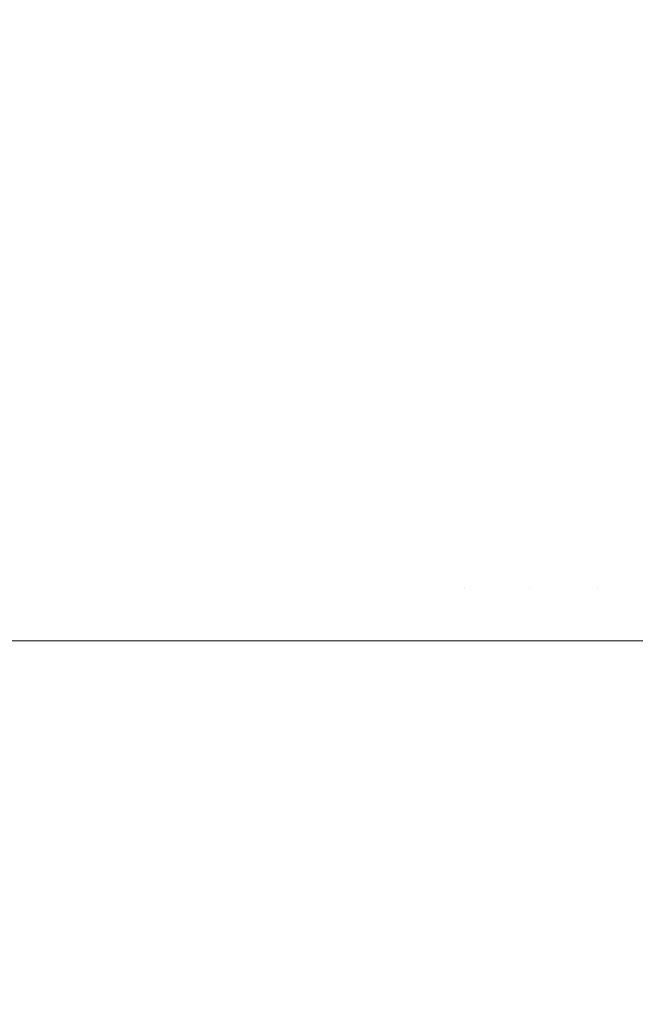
# Model space of a CAD drawing. Header units: centimetres. Extents: x -26 to 27.3, y 37.2 to 39.
# Tile 195 of 256: x -8.0594 to -8.0361, y 38.8864 to 38.9235. Entities that reach past the tile are written whole.
import ezdxf

# ---------------------------------------------------------------- set-up
doc = ezdxf.new("R2010")
doc.units = ezdxf.units.CM
doc.header["$LTSCALE"] = 2.54
doc.layers.add('Lucido design-1', color=7, linetype='Continuous')

# ---------------------------------------------------------------- blocks, each defined once
blk = doc.blocks.new('Gruppo-6-1')
at = {"color": 7, "linetype": 'Continuous', "lineweight": 9}
for points, invisible_edges in [([(-8.060776, 38.925825, -349.76089), (-8.059761, 38.925825, -349.756622), (-8.058837, 38.921922, -349.756862), (-8.059843, 38.921922, -349.761092)], 15), ([(-8.060776, 38.925825, -373.727653), (-8.059761, 38.925825, -373.723385), (-8.058837, 38.921922, -373.723625), (-8.059843, 38.921922, -373.727855)], 15), ([(-8.059761, 38.925825, -349.756622), (-8.058565, 38.925825, -349.7524), (-8.057652, 38.921922, -349.752679), (-8.058837, 38.921922, -349.756862)], 15), ([(-8.059761, 38.925825, -373.723385), (-8.058565, 38.925825, -373.719163), (-8.057652, 38.921922, -373.719443), (-8.058837, 38.921922, -373.723625)], 15), ([(-8.058565, 38.925825, -349.7524), (-8.057192, 38.925825, -349.748233), (-8.056291, 38.921922, -349.748551), (-8.057652, 38.921922, -349.752679)], 15), ([(-8.058565, 38.925825, -373.719163), (-8.057192, 38.925825, -373.714996), (-8.056291, 38.921922, -373.715314), (-8.057652, 38.921922, -373.719443)], 15), ([(-8.057192, 38.925825, -349.748233), (-8.055643, 38.925825, -349.744127), (-8.054756, 38.921922, -349.744483), (-8.056291, 38.921922, -349.748551)], 15), ([(-8.057192, 38.925825, -373.714996), (-8.055643, 38.925825, -373.71089), (-8.054756, 38.921922, -373.711246), (-8.056291, 38.921922, -373.715314)], 15), ([(-8.055643, 38.925825, -349.744127), (-8.05392, 38.925825, -349.740092), (-8.05305, 38.921922, -349.740485), (-8.054756, 38.921922, -349.744483)], 15), ([(-8.055643, 38.925825, -373.71089), (-8.05392, 38.925825, -373.706855), (-8.05305, 38.921922, -373.707248), (-8.054756, 38.921922, -373.711246)], 15), ([(-8.05392, 38.925825, -349.740092), (-8.052029, 38.925825, -349.736133), (-8.051176, 38.921922, -349.736562), (-8.05305, 38.921922, -349.740485)], 15), ([(-8.05392, 38.925825, -373.706855), (-8.052029, 38.925825, -373.702896), (-8.051176, 38.921922, -373.703326), (-8.05305, 38.921922, -373.707248)], 15), ([(-8.052029, 38.925825, -349.736133), (-8.049971, 38.925825, -349.732257), (-8.049137, 38.921922, -349.732723), (-8.051176, 38.921922, -349.736562)], 15), ([(-8.052029, 38.925825, -373.702896), (-8.049971, 38.925825, -373.69902), (-8.049137, 38.921922, -373.699486), (-8.051176, 38.921922, -373.703326)], 15), ([(-8.049971, 38.925825, -349.732257), (-8.04775, 38.925825, -349.728473), (-8.046937, 38.921922, -349.728974), (-8.049137, 38.921922, -349.732723)], 15), ([(-8.049971, 38.925825, -373.69902), (-8.04775, 38.925825, -373.695236), (-8.046937, 38.921922, -373.695737), (-8.049137, 38.921922, -373.699486)], 15), ([(-8.04775, 38.925825, -349.728473), (-8.04537, 38.925825, -349.724786), (-8.044579, 38.921922, -349.725321), (-8.046937, 38.921922, -349.728974)], 15), ([(-8.04775, 38.925825, -373.695236), (-8.04537, 38.925825, -373.691549), (-8.044579, 38.921922, -373.692084), (-8.046937, 38.921922, -373.695737)], 15), ([(-8.04537, 38.925825, -349.724786), (-8.042837, 38.925825, -349.721204), (-8.042069, 38.921922, -349.721772), (-8.044579, 38.921922, -349.725321)], 15), ([(-8.04537, 38.925825, -373.691549), (-8.042837, 38.925825, -373.687967), (-8.042069, 38.921922, -373.688535), (-8.044579, 38.921922, -373.692084)], 15), ([(-8.042837, 38.925825, -349.721204), (-8.040153, 38.925825, -349.717732), (-8.03941, 38.921922, -349.718332), (-8.042069, 38.921922, -349.721772)], 15), ([(-8.042837, 38.925825, -373.687967), (-8.040153, 38.925825, -373.684495), (-8.03941, 38.921922, -373.685095), (-8.042069, 38.921922, -373.688535)], 15), ([(-8.040153, 38.925825, -349.717732), (-8.037325, 38.925825, -349.714378), (-8.036608, 38.921922, -349.715009), (-8.03941, 38.921922, -349.718332)], 15), ([(-8.040153, 38.925825, -373.684495), (-8.037325, 38.925825, -373.681141), (-8.036608, 38.921922, -373.681772), (-8.03941, 38.921922, -373.685095)], 15), ([(-8.037325, 38.925825, -349.714378), (-8.034357, 38.925825, -349.711146), (-8.033667, 38.921922, -349.711807), (-8.036608, 38.921922, -349.715009)], 15), ([(-8.037325, 38.925825, -373.681141), (-8.034357, 38.925825, -373.677909), (-8.033667, 38.921922, -373.67857), (-8.036608, 38.921922, -373.681772)], 15), ([(-25.859734, 38.925276, -349.285885), (-25.859734, 38.921753, -349.285049), (27.240266, 38.921753, -349.285049), (27.240266, 38.925276, -349.285885)], 10), ([(-25.859734, 38.925276, -373.252648), (-25.859734, 38.921753, -373.251812), (27.240266, 38.921753, -373.251812), (27.240266, 38.925276, -373.252648)], 10), ([(-8.060668, 38.921922, -349.76536), (-8.059843, 38.921922, -349.761092), (-8.059064, 38.917989, -349.761259), (-8.059883, 38.917989, -349.765494)], 15), ([(-8.060668, 38.921922, -373.732123), (-8.059843, 38.921922, -373.727855), (-8.059064, 38.917989, -373.728022), (-8.059883, 38.917989, -373.732257)], 15), ([(-8.059843, 38.921922, -349.761092), (-8.058837, 38.921922, -349.756862), (-8.058066, 38.917989, -349.757063), (-8.059064, 38.917989, -349.761259)], 15), ([(-8.059843, 38.921922, -373.727855), (-8.058837, 38.921922, -373.723625), (-8.058066, 38.917989, -373.723826), (-8.059064, 38.917989, -373.728022)], 15), ([(-8.058837, 38.921922, -349.756862), (-8.057652, 38.921922, -349.752679), (-8.056891, 38.917989, -349.752913), (-8.058066, 38.917989, -349.757063)], 15), ([(-8.058837, 38.921922, -373.723625), (-8.057652, 38.921922, -373.719443), (-8.056891, 38.917989, -373.719676), (-8.058066, 38.917989, -373.723826)], 15), ([(-8.057652, 38.921922, -349.752679), (-8.056291, 38.921922, -349.748551), (-8.05554, 38.917989, -349.748816), (-8.056891, 38.917989, -349.752913)], 15), ([(-8.057652, 38.921922, -373.719443), (-8.056291, 38.921922, -373.715314), (-8.05554, 38.917989, -373.715579), (-8.056891, 38.917989, -373.719676)], 15), ([(-8.056291, 38.921922, -349.748551), (-8.054756, 38.921922, -349.744483), (-8.054017, 38.917989, -349.74478), (-8.05554, 38.917989, -349.748816)], 15), ([(-8.056291, 38.921922, -373.715314), (-8.054756, 38.921922, -373.711246), (-8.054017, 38.917989, -373.711543), (-8.05554, 38.917989, -373.715579)], 15), ([(-8.054756, 38.921922, -349.744483), (-8.05305, 38.921922, -349.740485), (-8.052324, 38.917989, -349.740813), (-8.054017, 38.917989, -349.74478)], 15), ([(-8.054756, 38.921922, -373.711246), (-8.05305, 38.921922, -373.707248), (-8.052324, 38.917989, -373.707576), (-8.054017, 38.917989, -373.711543)], 15), ([(-8.05305, 38.921922, -349.740485), (-8.051176, 38.921922, -349.736562), (-8.050465, 38.917989, -349.736921), (-8.052324, 38.917989, -349.740813)], 15), ([(-8.05305, 38.921922, -373.707248), (-8.051176, 38.921922, -373.703326), (-8.050465, 38.917989, -373.703684), (-8.052324, 38.917989, -373.707576)], 15), ([(-8.051176, 38.921922, -349.736562), (-8.049137, 38.921922, -349.732723), (-8.048441, 38.917989, -349.733112), (-8.050465, 38.917989, -349.736921)], 15), ([(-8.051176, 38.921922, -373.703326), (-8.049137, 38.921922, -373.699486), (-8.048441, 38.917989, -373.699875), (-8.050465, 38.917989, -373.703684)], 15), ([(-8.049137, 38.921922, -349.732723), (-8.046937, 38.921922, -349.728974), (-8.046258, 38.917989, -349.729391), (-8.048441, 38.917989, -349.733112)], 15), ([(-8.049137, 38.921922, -373.699486), (-8.046937, 38.921922, -373.695737), (-8.046258, 38.917989, -373.696154), (-8.048441, 38.917989, -373.699875)], 15), ([(-8.046937, 38.921922, -349.728974), (-8.044579, 38.921922, -349.725321), (-8.043919, 38.917989, -349.725767), (-8.046258, 38.917989, -349.729391)], 15), ([(-8.046937, 38.921922, -373.695737), (-8.044579, 38.921922, -373.692084), (-8.043919, 38.917989, -373.69253), (-8.046258, 38.917989, -373.696154)], 15), ([(-8.044579, 38.921922, -349.725321), (-8.042069, 38.921922, -349.721772), (-8.041429, 38.917989, -349.722246), (-8.043919, 38.917989, -349.725767)], 15), ([(-8.044579, 38.921922, -373.692084), (-8.042069, 38.921922, -373.688535), (-8.041429, 38.917989, -373.689009), (-8.043919, 38.917989, -373.69253)], 15), ([(-8.042069, 38.921922, -349.721772), (-8.03941, 38.921922, -349.718332), (-8.038791, 38.917989, -349.718833), (-8.041429, 38.917989, -349.722246)], 15), ([(-8.042069, 38.921922, -373.688535), (-8.03941, 38.921922, -373.685095), (-8.038791, 38.917989, -373.685596), (-8.041429, 38.917989, -373.689009)], 15), ([(-8.03941, 38.921922, -349.718332), (-8.036608, 38.921922, -349.715009), (-8.03601, 38.917989, -349.715535), (-8.038791, 38.917989, -349.718833)], 15), ([(-8.03941, 38.921922, -373.685095), (-8.036608, 38.921922, -373.681772), (-8.03601, 38.917989, -373.682298), (-8.038791, 38.917989, -373.685596)], 15), ([(-8.036608, 38.921922, -349.715009), (-8.033667, 38.921922, -349.711807), (-8.033092, 38.917989, -349.712358), (-8.03601, 38.917989, -349.715535)], 15), ([(-8.036608, 38.921922, -373.681772), (-8.033667, 38.921922, -373.67857), (-8.033092, 38.917989, -373.679121), (-8.03601, 38.917989, -373.682298)], 15), ([(27.240266, 38.921101, -349.284894), (27.240266, 38.921753, -349.285049), (-25.859734, 38.921753, -349.285049), (-25.859734, 38.921101, -349.284894)], 10), ([(27.240266, 38.921101, -373.251657), (27.240266, 38.921753, -373.251812), (-25.859734, 38.921753, -373.251812), (-25.859734, 38.921101, -373.251657)], 10), ([(-25.859734, 38.921101, -349.284894), (-25.859734, 38.917475, -349.284197), (27.240266, 38.917475, -349.284197), (27.240266, 38.921101, -349.284894)], 10), ([(-25.859734, 38.921101, -373.251657), (-25.859734, 38.917475, -373.25096), (27.240266, 38.917475, -373.25096), (27.240266, 38.921101, -373.251657)], 10), ([(-8.060522, 38.917989, -349.76976), (-8.059883, 38.917989, -349.765494), (-8.059255, 38.914031, -349.765602), (-8.059889, 38.914031, -349.769841)], 15), ([(-8.060522, 38.917989, -373.736523), (-8.059883, 38.917989, -373.732257), (-8.059255, 38.914031, -373.732365), (-8.059889, 38.914031, -373.736604)], 15), ([(-8.059883, 38.917989, -349.765494), (-8.059064, 38.917989, -349.761259), (-8.058441, 38.914031, -349.761394), (-8.059255, 38.914031, -349.765602)], 15), ([(-8.059883, 38.917989, -373.732257), (-8.059064, 38.917989, -373.728022), (-8.058441, 38.914031, -373.728157), (-8.059255, 38.914031, -373.732365)], 15), ([(-8.059064, 38.917989, -349.761259), (-8.058066, 38.917989, -349.757063), (-8.057449, 38.914031, -349.757224), (-8.058441, 38.914031, -349.761394)], 15), ([(-8.059064, 38.917989, -373.728022), (-8.058066, 38.917989, -373.723826), (-8.057449, 38.914031, -373.723987), (-8.058441, 38.914031, -373.728157)], 15), ([(-8.058066, 38.917989, -349.757063), (-8.056891, 38.917989, -349.752913), (-8.056281, 38.914031, -349.753099), (-8.057449, 38.914031, -349.757224)], 15), ([(-8.058066, 38.917989, -373.723826), (-8.056891, 38.917989, -373.719676), (-8.056281, 38.914031, -373.719862), (-8.057449, 38.914031, -373.723987)], 15), ([(-8.056891, 38.917989, -349.752913), (-8.05554, 38.917989, -349.748816), (-8.054939, 38.914031, -349.749028), (-8.056281, 38.914031, -349.753099)], 15), ([(-8.056891, 38.917989, -373.719676), (-8.05554, 38.917989, -373.715579), (-8.054939, 38.914031, -373.715791), (-8.056281, 38.914031, -373.719862)], 15), ([(-8.05554, 38.917989, -349.748816), (-8.054017, 38.917989, -349.74478), (-8.053426, 38.914031, -349.745018), (-8.054939, 38.914031, -349.749028)], 15), ([(-8.05554, 38.917989, -373.715579), (-8.054017, 38.917989, -373.711543), (-8.053426, 38.914031, -373.711781), (-8.054939, 38.914031, -373.715791)], 15), ([(-8.054017, 38.917989, -349.74478), (-8.052324, 38.917989, -349.740813), (-8.051744, 38.914031, -349.741076), (-8.053426, 38.914031, -349.745018)], 15), ([(-8.054017, 38.917989, -373.711543), (-8.052324, 38.917989, -373.707576), (-8.051744, 38.914031, -373.707839), (-8.053426, 38.914031, -373.711781)], 15), ([(-8.052324, 38.917989, -349.740813), (-8.050465, 38.917989, -349.736921), (-8.049896, 38.914031, -349.737208), (-8.051744, 38.914031, -349.741076)], 15), ([(-8.052324, 38.917989, -373.707576), (-8.050465, 38.917989, -373.703684), (-8.049896, 38.914031, -373.703971), (-8.051744, 38.914031, -373.707839)], 15), ([(-8.050465, 38.917989, -349.736921), (-8.048441, 38.917989, -349.733112), (-8.047885, 38.914031, -349.733422), (-8.049896, 38.914031, -349.737208)], 15), ([(-8.050465, 38.917989, -373.703684), (-8.048441, 38.917989, -373.699875), (-8.047885, 38.914031, -373.700185), (-8.049896, 38.914031, -373.703971)], 15), ([(-8.048441, 38.917989, -349.733112), (-8.046258, 38.917989, -349.729391), (-8.045716, 38.914031, -349.729726), (-8.047885, 38.914031, -349.733422)], 15), ([(-8.048441, 38.917989, -373.699875), (-8.046258, 38.917989, -373.696154), (-8.045716, 38.914031, -373.696489), (-8.047885, 38.914031, -373.700185)], 15), ([(-8.046258, 38.917989, -349.729391), (-8.043919, 38.917989, -349.725767), (-8.043391, 38.914031, -349.726124), (-8.045716, 38.914031, -349.729726)], 15), ([(-8.046258, 38.917989, -373.696154), (-8.043919, 38.917989, -373.69253), (-8.043391, 38.914031, -373.692887), (-8.045716, 38.914031, -373.696489)], 15), ([(-8.043919, 38.917989, -349.725767), (-8.041429, 38.917989, -349.722246), (-8.040916, 38.914031, -349.722624), (-8.043391, 38.914031, -349.726124)], 15), ([(-8.043919, 38.917989, -373.69253), (-8.041429, 38.917989, -373.689009), (-8.040916, 38.914031, -373.689388), (-8.043391, 38.914031, -373.692887)], 15), ([(-8.041429, 38.917989, -349.722246), (-8.038791, 38.917989, -349.718833), (-8.038295, 38.914031, -349.719233), (-8.040916, 38.914031, -349.722624)], 15), ([(-8.041429, 38.917989, -373.689009), (-8.038791, 38.917989, -373.685596), (-8.038295, 38.914031, -373.685996), (-8.040916, 38.914031, -373.689388)], 15), ([(-8.038791, 38.917989, -349.718833), (-8.03601, 38.917989, -349.715535), (-8.035532, 38.914031, -349.715956), (-8.038295, 38.914031, -349.719233)], 15), ([(-8.038791, 38.917989, -373.685596), (-8.03601, 38.917989, -373.682298), (-8.035532, 38.914031, -373.682719), (-8.038295, 38.914031, -373.685996)], 15), ([(27.240266, 38.91688, -349.284083), (27.240266, 38.917475, -349.284197), (-25.859734, 38.917475, -349.284197), (-25.859734, 38.91688, -349.284083)], 10), ([(27.240266, 38.91688, -373.250846), (27.240266, 38.917475, -373.25096), (-25.859734, 38.917475, -373.25096), (-25.859734, 38.91688, -373.250846)], 10), ([(-25.859734, 38.91688, -349.284083), (-25.859734, 38.913163, -349.283532), (27.240266, 38.913163, -349.283532), (27.240266, 38.91688, -349.284083)], 10), ([(-25.859734, 38.91688, -373.250846), (-25.859734, 38.913163, -373.250295), (27.240266, 38.913163, -373.250295), (27.240266, 38.91688, -373.250846)], 10), ([(-8.059889, 38.914031, -349.769841), (-8.059255, 38.914031, -349.765602), (-8.058784, 38.910057, -349.765683), (-8.059415, 38.910057, -349.769902)], 15), ([(-8.059889, 38.914031, -373.736604), (-8.059255, 38.914031, -373.732365), (-8.058784, 38.910057, -373.732446), (-8.059415, 38.910057, -373.736665)], 15), ([(-8.059255, 38.914031, -349.765602), (-8.058441, 38.914031, -349.761394), (-8.057974, 38.910057, -349.761494), (-8.058784, 38.910057, -349.765683)], 15), ([(-8.059255, 38.914031, -373.732365), (-8.058441, 38.914031, -373.728157), (-8.057974, 38.910057, -373.728257), (-8.058784, 38.910057, -373.732446)], 15), ([(-8.058441, 38.914031, -349.761394), (-8.057449, 38.914031, -349.757224), (-8.056987, 38.910057, -349.757344), (-8.057974, 38.910057, -349.761494)], 15), ([(-8.058441, 38.914031, -373.728157), (-8.057449, 38.914031, -373.723987), (-8.056987, 38.910057, -373.724107), (-8.057974, 38.910057, -373.728257)], 15), ([(-8.057449, 38.914031, -349.757224), (-8.056281, 38.914031, -349.753099), (-8.055824, 38.910057, -349.753239), (-8.056987, 38.910057, -349.757344)], 15), ([(-8.057449, 38.914031, -373.723987), (-8.056281, 38.914031, -373.719862), (-8.055824, 38.910057, -373.720002), (-8.056987, 38.910057, -373.724107)], 15), ([(-8.056281, 38.914031, -349.753099), (-8.054939, 38.914031, -349.749028), (-8.054489, 38.910057, -349.749188), (-8.055824, 38.910057, -349.753239)], 15), ([(-8.056281, 38.914031, -373.719862), (-8.054939, 38.914031, -373.715791), (-8.054489, 38.910057, -373.715951), (-8.055824, 38.910057, -373.720002)], 15), ([(-8.054939, 38.914031, -349.749028), (-8.053426, 38.914031, -349.745018), (-8.052983, 38.910057, -349.745196), (-8.054489, 38.910057, -349.749188)], 15), ([(-8.054939, 38.914031, -373.715791), (-8.053426, 38.914031, -373.711781), (-8.052983, 38.910057, -373.711959), (-8.054489, 38.910057, -373.715951)], 15), ([(-8.053426, 38.914031, -349.745018), (-8.051744, 38.914031, -349.741076), (-8.051308, 38.910057, -349.741272), (-8.052983, 38.910057, -349.745196)], 15), ([(-8.053426, 38.914031, -373.711781), (-8.051744, 38.914031, -373.707839), (-8.051308, 38.910057, -373.708035), (-8.052983, 38.910057, -373.711959)], 15), ([(-8.051744, 38.914031, -349.741076), (-8.049896, 38.914031, -349.737208), (-8.049469, 38.910057, -349.737423), (-8.051308, 38.910057, -349.741272)], 15), ([(-8.051744, 38.914031, -373.707839), (-8.049896, 38.914031, -373.703971), (-8.049469, 38.910057, -373.704186), (-8.051308, 38.910057, -373.708035)], 15), ([(-8.049896, 38.914031, -349.737208), (-8.047885, 38.914031, -349.733422), (-8.047468, 38.910057, -349.733655), (-8.049469, 38.910057, -349.737423)], 15), ([(-8.049896, 38.914031, -373.703971), (-8.047885, 38.914031, -373.700185), (-8.047468, 38.910057, -373.700418), (-8.049469, 38.910057, -373.704186)], 15), ([(-8.047885, 38.914031, -349.733422), (-8.045716, 38.914031, -349.729726), (-8.045309, 38.910057, -349.729976), (-8.047468, 38.910057, -349.733655)], 15), ([(-8.047885, 38.914031, -373.700185), (-8.045716, 38.914031, -373.696489), (-8.045309, 38.910057, -373.696739), (-8.047468, 38.910057, -373.700418)], 15), ([(-8.045716, 38.914031, -349.729726), (-8.043391, 38.914031, -349.726124), (-8.042995, 38.910057, -349.726392), (-8.045309, 38.910057, -349.729976)], 15), ([(-8.045716, 38.914031, -373.696489), (-8.043391, 38.914031, -373.692887), (-8.042995, 38.910057, -373.693155), (-8.045309, 38.910057, -373.696739)], 15), ([(-8.043391, 38.914031, -349.726124), (-8.040916, 38.914031, -349.722624), (-8.040532, 38.910057, -349.722909), (-8.042995, 38.910057, -349.726392)], 15), ([(-8.043391, 38.914031, -373.692887), (-8.040916, 38.914031, -373.689388), (-8.040532, 38.910057, -373.689672), (-8.042995, 38.910057, -373.693155)], 15), ([(-8.040916, 38.914031, -349.722624), (-8.038295, 38.914031, -349.719233), (-8.037923, 38.910057, -349.719533), (-8.040532, 38.910057, -349.722909)], 15), ([(-8.040916, 38.914031, -373.689388), (-8.038295, 38.914031, -373.685996), (-8.037923, 38.910057, -373.686296), (-8.040532, 38.910057, -373.689672)], 15), ([(-8.038295, 38.914031, -349.719233), (-8.035532, 38.914031, -349.715956), (-8.035173, 38.910057, -349.716272), (-8.037923, 38.910057, -349.719533)], 15), ([(-8.038295, 38.914031, -373.685996), (-8.035532, 38.914031, -373.682719), (-8.035173, 38.910057, -373.683035), (-8.037923, 38.910057, -373.686296)], 15), ([(27.240266, 38.912621, -349.283452), (27.240266, 38.913163, -349.283532), (-25.859734, 38.913163, -349.283532), (-25.859734, 38.912621, -349.283452)], 10), ([(27.240266, 38.912621, -373.250215), (27.240266, 38.913163, -373.250295), (-25.859734, 38.913163, -373.250295), (-25.859734, 38.912621, -373.250215)], 10), ([(-25.859734, 38.912621, -349.283452), (-25.859734, 38.908827, -349.283057), (27.240266, 38.908827, -349.283057), (27.240266, 38.912621, -349.283452)], 10), ([(-25.859734, 38.912621, -373.250215), (-25.859734, 38.908827, -373.24982), (27.240266, 38.908827, -373.24982), (27.240266, 38.912621, -373.250215)], 10), ([(-8.059867, 38.910057, -349.774144), (-8.059415, 38.910057, -349.769902), (-8.0591, 38.906073, -349.769942), (-8.059551, 38.906073, -349.774171)], 15), ([(-8.059867, 38.910057, -373.740907), (-8.059415, 38.910057, -373.736665), (-8.0591, 38.906073, -373.736705), (-8.059551, 38.906073, -373.740934)], 15), ([(-8.059415, 38.910057, -349.769902), (-8.058784, 38.910057, -349.765683), (-8.058471, 38.906073, -349.765737), (-8.0591, 38.906073, -349.769942)], 15), ([(-8.059415, 38.910057, -373.736665), (-8.058784, 38.910057, -373.732446), (-8.058471, 38.906073, -373.7325), (-8.0591, 38.906073, -373.736705)], 15), ([(-8.058784, 38.910057, -349.765683), (-8.057974, 38.910057, -349.761494), (-8.057663, 38.906073, -349.761561), (-8.058471, 38.906073, -349.765737)], 15), ([(-8.058784, 38.910057, -373.732446), (-8.057974, 38.910057, -373.728257), (-8.057663, 38.906073, -373.728324), (-8.058471, 38.906073, -373.7325)], 15), ([(-8.057974, 38.910057, -349.761494), (-8.056987, 38.910057, -349.757344), (-8.056679, 38.906073, -349.757424), (-8.057663, 38.906073, -349.761561)], 15), ([(-8.057974, 38.910057, -373.728257), (-8.056987, 38.910057, -373.724107), (-8.056679, 38.906073, -373.724187), (-8.057663, 38.906073, -373.728324)], 15), ([(-8.056987, 38.910057, -349.757344), (-8.055824, 38.910057, -349.753239), (-8.05552, 38.906073, -349.753332), (-8.056679, 38.906073, -349.757424)], 15), ([(-8.056987, 38.910057, -373.724107), (-8.055824, 38.910057, -373.720002), (-8.05552, 38.906073, -373.720095), (-8.056679, 38.906073, -373.724187)], 15), ([(-8.055824, 38.910057, -349.753239), (-8.054489, 38.910057, -349.749188), (-8.054189, 38.906073, -349.749293), (-8.05552, 38.906073, -349.753332)], 15), ([(-8.055824, 38.910057, -373.720002), (-8.054489, 38.910057, -373.715951), (-8.054189, 38.906073, -373.716057), (-8.05552, 38.906073, -373.720095)], 15), ([(-8.054489, 38.910057, -349.749188), (-8.052983, 38.910057, -349.745196), (-8.052688, 38.906073, -349.745315), (-8.054189, 38.906073, -349.749293)], 15), ([(-8.054489, 38.910057, -373.715951), (-8.052983, 38.910057, -373.711959), (-8.052688, 38.906073, -373.712078), (-8.054189, 38.906073, -373.716057)], 15), ([(-8.052983, 38.910057, -349.745196), (-8.051308, 38.910057, -349.741272), (-8.051019, 38.906073, -349.741403), (-8.052688, 38.906073, -349.745315)], 15), ([(-8.052983, 38.910057, -373.711959), (-8.051308, 38.910057, -373.708035), (-8.051019, 38.906073, -373.708166), (-8.052688, 38.906073, -373.712078)], 15), ([(-8.051308, 38.910057, -349.741272), (-8.049469, 38.910057, -349.737423), (-8.049185, 38.906073, -349.737566), (-8.051019, 38.906073, -349.741403)], 15), ([(-8.051308, 38.910057, -373.708035), (-8.049469, 38.910057, -373.704186), (-8.049185, 38.906073, -373.704329), (-8.051019, 38.906073, -373.708166)], 15), ([(-8.049469, 38.910057, -349.737423), (-8.047468, 38.910057, -349.733655), (-8.04719, 38.906073, -349.73381), (-8.049185, 38.906073, -349.737566)], 15), ([(-8.049469, 38.910057, -373.704186), (-8.047468, 38.910057, -373.700418), (-8.04719, 38.906073, -373.700574), (-8.049185, 38.906073, -373.704329)], 15), ([(-8.047468, 38.910057, -349.733655), (-8.045309, 38.910057, -349.729976), (-8.045038, 38.906073, -349.730143), (-8.04719, 38.906073, -349.73381)], 15), ([(-8.047468, 38.910057, -373.700418), (-8.045309, 38.910057, -373.696739), (-8.045038, 38.906073, -373.696906), (-8.04719, 38.906073, -373.700574)], 15), ([(-8.045309, 38.910057, -349.729976), (-8.042995, 38.910057, -349.726392), (-8.042732, 38.906073, -349.72657), (-8.045038, 38.906073, -349.730143)], 15), ([(-8.045309, 38.910057, -373.696739), (-8.042995, 38.910057, -373.693155), (-8.042732, 38.906073, -373.693333), (-8.045038, 38.906073, -373.696906)], 15), ([(-8.042995, 38.910057, -349.726392), (-8.040532, 38.910057, -349.722909), (-8.040276, 38.906073, -349.723098), (-8.042732, 38.906073, -349.72657)], 15), ([(-8.042995, 38.910057, -373.693155), (-8.040532, 38.910057, -373.689672), (-8.040276, 38.906073, -373.689861), (-8.042732, 38.906073, -373.693333)], 15), ([(-8.040532, 38.910057, -349.722909), (-8.037923, 38.910057, -349.719533), (-8.037676, 38.906073, -349.719733), (-8.040276, 38.906073, -349.723098)], 15), ([(-8.040532, 38.910057, -373.689672), (-8.037923, 38.910057, -373.686296), (-8.037676, 38.906073, -373.686496), (-8.040276, 38.906073, -373.689861)], 15), ([(-8.037923, 38.910057, -349.719533), (-8.035173, 38.910057, -349.716272), (-8.034934, 38.906073, -349.716482), (-8.037676, 38.906073, -349.719733)], 15), ([(-8.037923, 38.910057, -373.686296), (-8.035173, 38.910057, -373.683035), (-8.034934, 38.906073, -373.683245), (-8.037676, 38.906073, -373.686496)], 15), ([(27.240266, 38.908331, -349.283005), (27.240266, 38.908827, -349.283057), (-25.859734, 38.908827, -349.283057), (-25.859734, 38.908331, -349.283005)], 10), ([(27.240266, 38.908331, -373.249768), (27.240266, 38.908827, -373.24982), (-25.859734, 38.908827, -373.24982), (-25.859734, 38.908331, -373.249768)], 10), ([(-25.859734, 38.908331, -349.283005), (-25.859734, 38.904473, -349.28277), (27.240266, 38.904473, -349.28277), (27.240266, 38.908331, -349.283005)], 10), ([(-25.859734, 38.908331, -373.249768), (-25.859734, 38.904473, -373.249534), (27.240266, 38.904473, -373.249534), (27.240266, 38.908331, -373.249768)], 10), ([(-8.059551, 38.906073, -349.774171), (-8.0591, 38.906073, -349.769942), (-8.058943, 38.902084, -349.769962), (-8.059393, 38.902084, -349.774184)], 15), ([(-8.059551, 38.906073, -373.740934), (-8.0591, 38.906073, -373.736705), (-8.058943, 38.902084, -373.736725), (-8.059393, 38.902084, -373.740947)], 15), ([(-8.0591, 38.906073, -349.769942), (-8.058471, 38.906073, -349.765737), (-8.058314, 38.902084, -349.765763), (-8.058943, 38.902084, -349.769962)], 15), ([(-8.0591, 38.906073, -373.736705), (-8.058471, 38.906073, -373.7325), (-8.058314, 38.902084, -373.732526), (-8.058943, 38.902084, -373.736725)], 15), ([(-8.058471, 38.906073, -349.765737), (-8.057663, 38.906073, -349.761561), (-8.057508, 38.902084, -349.761595), (-8.058314, 38.902084, -349.765763)], 15), ([(-8.058471, 38.906073, -373.7325), (-8.057663, 38.906073, -373.728324), (-8.057508, 38.902084, -373.728358), (-8.058314, 38.902084, -373.732526)], 15), ([(-8.057663, 38.906073, -349.761561), (-8.056679, 38.906073, -349.757424), (-8.056526, 38.902084, -349.757464), (-8.057508, 38.902084, -349.761595)], 15), ([(-8.057663, 38.906073, -373.728324), (-8.056679, 38.906073, -373.724187), (-8.056526, 38.902084, -373.724227), (-8.057508, 38.902084, -373.728358)], 15), ([(-8.056679, 38.906073, -349.757424), (-8.05552, 38.906073, -349.753332), (-8.055369, 38.902084, -349.753379), (-8.056526, 38.902084, -349.757464)], 15), ([(-8.056679, 38.906073, -373.724187), (-8.05552, 38.906073, -373.720095), (-8.055369, 38.902084, -373.720142), (-8.056526, 38.902084, -373.724227)], 15), ([(-8.05552, 38.906073, -349.753332), (-8.054189, 38.906073, -349.749293), (-8.05404, 38.902084, -349.749346), (-8.055369, 38.902084, -349.753379)], 15), ([(-8.05552, 38.906073, -373.720095), (-8.054189, 38.906073, -373.716057), (-8.05404, 38.902084, -373.716109), (-8.055369, 38.902084, -373.720142)], 15), ([(-8.054189, 38.906073, -349.749293), (-8.052688, 38.906073, -349.745315), (-8.052541, 38.902084, -349.745374), (-8.05404, 38.902084, -349.749346)], 15), ([(-8.054189, 38.906073, -373.716057), (-8.052688, 38.906073, -373.712078), (-8.052541, 38.902084, -373.712137), (-8.05404, 38.902084, -373.716109)], 15), ([(-8.052688, 38.906073, -349.745315), (-8.051019, 38.906073, -349.741403), (-8.050874, 38.902084, -349.741469), (-8.052541, 38.902084, -349.745374)], 15), ([(-8.052688, 38.906073, -373.712078), (-8.051019, 38.906073, -373.708166), (-8.050874, 38.902084, -373.708232), (-8.052541, 38.902084, -373.712137)], 15), ([(-8.051019, 38.906073, -349.741403), (-8.049185, 38.906073, -349.737566), (-8.049044, 38.902084, -349.737638), (-8.050874, 38.902084, -349.741469)], 15), ([(-8.051019, 38.906073, -373.708166), (-8.049185, 38.906073, -373.704329), (-8.049044, 38.902084, -373.704401), (-8.050874, 38.902084, -373.708232)], 15), ([(-8.049185, 38.906073, -349.737566), (-8.04719, 38.906073, -349.73381), (-8.047052, 38.902084, -349.733888), (-8.049044, 38.902084, -349.737638)], 15), ([(-8.049185, 38.906073, -373.704329), (-8.04719, 38.906073, -373.700574), (-8.047052, 38.902084, -373.700651), (-8.049044, 38.902084, -373.704401)], 15), ([(-8.04719, 38.906073, -349.73381), (-8.045038, 38.906073, -349.730143), (-8.044903, 38.902084, -349.730226), (-8.047052, 38.902084, -349.733888)], 15), ([(-8.04719, 38.906073, -373.700574), (-8.045038, 38.906073, -373.696906), (-8.044903, 38.902084, -373.696989), (-8.047052, 38.902084, -373.700651)], 15), ([(-8.045038, 38.906073, -349.730143), (-8.042732, 38.906073, -349.72657), (-8.042601, 38.902084, -349.726658), (-8.044903, 38.902084, -349.730226)], 15), ([(-8.045038, 38.906073, -373.696906), (-8.042732, 38.906073, -373.693333), (-8.042601, 38.902084, -373.693421), (-8.044903, 38.902084, -373.696989)], 15), ([(-8.042732, 38.906073, -349.72657), (-8.040276, 38.906073, -349.723098), (-8.040149, 38.902084, -349.723192), (-8.042601, 38.902084, -349.726658)], 15), ([(-8.042732, 38.906073, -373.693333), (-8.040276, 38.906073, -373.689861), (-8.040149, 38.902084, -373.689955), (-8.042601, 38.902084, -373.693421)], 15), ([(-8.040276, 38.906073, -349.723098), (-8.037676, 38.906073, -349.719733), (-8.037552, 38.902084, -349.719832), (-8.040149, 38.902084, -349.723192)], 15), ([(-8.040276, 38.906073, -373.689861), (-8.037676, 38.906073, -373.686496), (-8.037552, 38.902084, -373.686596), (-8.040149, 38.902084, -373.689955)], 15), ([(-8.037676, 38.906073, -349.719733), (-8.034934, 38.906073, -349.716482), (-8.034816, 38.902084, -349.716586), (-8.037552, 38.902084, -349.719832)], 15), ([(-8.037676, 38.906073, -373.686496), (-8.034934, 38.906073, -373.683245), (-8.034816, 38.902084, -373.683349), (-8.037552, 38.902084, -373.686596)], 15), ([(27.240266, 38.904028, -349.282743), (27.240266, 38.904473, -349.28277), (-25.859734, 38.904473, -349.28277), (-25.859734, 38.904028, -349.282743)], 10), ([(27.240266, 38.904028, -373.249506), (27.240266, 38.904473, -373.249534), (-25.859734, 38.904473, -373.249534), (-25.859734, 38.904028, -373.249506)], 10), ([(-25.859734, 38.904028, -349.282743), (-25.859734, 38.900112, -349.282667), (27.240266, 38.900112, -349.282667), (27.240266, 38.904028, -349.282743)], 8), ([(-25.859734, 38.904028, -373.249506), (-25.859734, 38.900112, -373.24943), (27.240266, 38.900112, -373.24943), (27.240266, 38.904028, -373.249506)], 8), ([(-8.059067, 38.900112, -349.771312), (-8.059373, 38.900112, -349.774186), (-8.059393, 38.902084, -349.774184), (-8.058943, 38.902084, -349.769962)], 14), ([(-8.059067, 38.900112, -373.738075), (-8.059373, 38.900112, -373.740949), (-8.059393, 38.902084, -373.740947), (-8.058943, 38.902084, -373.736725)], 14), ([(-8.058943, 38.902084, -349.769962), (-8.058924, 38.900112, -349.769965), (-8.059067, 38.900112, -349.771312)], 9), ([(-8.058943, 38.902084, -373.736725), (-8.058924, 38.900112, -373.736728), (-8.059067, 38.900112, -373.738075)], 9), ([(-8.058509, 38.900112, -349.767192), (-8.058924, 38.900112, -349.769965), (-8.058943, 38.902084, -349.769962), (-8.058314, 38.902084, -349.765763)], 14), ([(-8.058509, 38.900112, -373.733955), (-8.058924, 38.900112, -373.736728), (-8.058943, 38.902084, -373.736725), (-8.058314, 38.902084, -373.732526)], 14), ([(-8.058314, 38.902084, -349.765763), (-8.058295, 38.900112, -349.765767), (-8.058509, 38.900112, -349.767192)], 9), ([(-8.058314, 38.902084, -373.732526), (-8.058295, 38.900112, -373.73253), (-8.058509, 38.900112, -373.733955)], 9), ([(-8.057779, 38.900112, -349.763096), (-8.058295, 38.900112, -349.765767), (-8.058314, 38.902084, -349.765763), (-8.057508, 38.902084, -349.761595)], 14), ([(-8.057779, 38.900112, -373.729859), (-8.058295, 38.900112, -373.73253), (-8.058314, 38.902084, -373.732526), (-8.057508, 38.902084, -373.728358)], 14), ([(-8.057508, 38.902084, -349.761595), (-8.057489, 38.900112, -349.761599), (-8.057779, 38.900112, -349.763096)], 9), ([(-8.057508, 38.902084, -373.728358), (-8.057489, 38.900112, -373.728362), (-8.057779, 38.900112, -373.729859)], 9), ([(-8.056878, 38.900112, -349.75903), (-8.057489, 38.900112, -349.761599), (-8.057508, 38.902084, -349.761595), (-8.056526, 38.902084, -349.757464)], 14), ([(-8.056878, 38.900112, -373.725793), (-8.057489, 38.900112, -373.728362), (-8.057508, 38.902084, -373.728358), (-8.056526, 38.902084, -373.724227)], 14), ([(-8.056526, 38.902084, -349.757464), (-8.056507, 38.900112, -349.757469), (-8.056878, 38.900112, -349.75903)], 9), ([(-8.056526, 38.902084, -373.724227), (-8.056507, 38.900112, -373.724232), (-8.056878, 38.900112, -373.725793)], 9), ([(-8.055808, 38.900112, -349.755001), (-8.056507, 38.900112, -349.757469), (-8.056526, 38.902084, -349.757464), (-8.055369, 38.902084, -349.753379)], 14), ([(-8.055808, 38.900112, -373.721764), (-8.056507, 38.900112, -373.724232), (-8.056526, 38.902084, -373.724227), (-8.055369, 38.902084, -373.720142)], 14), ([(-8.055369, 38.902084, -349.753379), (-8.05535, 38.900112, -349.753384), (-8.055808, 38.900112, -349.755001)], 9), ([(-8.055369, 38.902084, -373.720142), (-8.05535, 38.900112, -373.720147), (-8.055808, 38.900112, -373.721764)], 9), ([(-8.05457, 38.900112, -349.751017), (-8.05535, 38.900112, -349.753384), (-8.055369, 38.902084, -349.753379), (-8.05404, 38.902084, -349.749346)], 14), ([(-8.05457, 38.900112, -373.71778), (-8.05535, 38.900112, -373.720147), (-8.055369, 38.902084, -373.720142), (-8.05404, 38.902084, -373.716109)], 14), ([(-8.05404, 38.902084, -349.749346), (-8.054021, 38.900112, -349.749353), (-8.05457, 38.900112, -349.751017)], 9), ([(-8.05404, 38.902084, -373.716109), (-8.054021, 38.900112, -373.716116), (-8.05457, 38.900112, -373.71778)], 9), ([(-8.053165, 38.900112, -349.747084), (-8.054021, 38.900112, -349.749353), (-8.05404, 38.902084, -349.749346), (-8.052541, 38.902084, -349.745374)], 14), ([(-8.053165, 38.900112, -373.713847), (-8.054021, 38.900112, -373.716116), (-8.05404, 38.902084, -373.716109), (-8.052541, 38.902084, -373.712137)], 14), ([(-8.052541, 38.902084, -349.745374), (-8.052523, 38.900112, -349.745381), (-8.053165, 38.900112, -349.747084)], 9), ([(-8.052541, 38.902084, -373.712137), (-8.052523, 38.900112, -373.712144), (-8.053165, 38.900112, -373.713847)], 9), ([(-8.051596, 38.900112, -349.74321), (-8.052523, 38.900112, -349.745381), (-8.052541, 38.902084, -349.745374), (-8.050874, 38.902084, -349.741469)], 14), ([(-8.051596, 38.900112, -373.709973), (-8.052523, 38.900112, -373.712144), (-8.052541, 38.902084, -373.712137), (-8.050874, 38.902084, -373.708232)], 14), ([(-8.050874, 38.902084, -349.741469), (-8.050857, 38.900112, -349.741477), (-8.051596, 38.900112, -349.74321)], 9), ([(-8.050874, 38.902084, -373.708232), (-8.050857, 38.900112, -373.70824), (-8.051596, 38.900112, -373.709973)], 9), ([(-8.049865, 38.900112, -349.739402), (-8.050857, 38.900112, -349.741477), (-8.050874, 38.902084, -349.741469), (-8.049044, 38.902084, -349.737638)], 14), ([(-8.049865, 38.900112, -373.706165), (-8.050857, 38.900112, -373.70824), (-8.050874, 38.902084, -373.708232), (-8.049044, 38.902084, -373.704401)], 14), ([(-8.049044, 38.902084, -349.737638), (-8.049026, 38.900112, -349.737646), (-8.049865, 38.900112, -349.739402)], 9), ([(-8.049044, 38.902084, -373.704401), (-8.049026, 38.900112, -373.704409), (-8.049865, 38.900112, -373.706165)], 9), ([(-8.047974, 38.900112, -349.735666), (-8.049026, 38.900112, -349.737646), (-8.049044, 38.902084, -349.737638), (-8.047052, 38.902084, -349.733888)], 14), ([(-8.047974, 38.900112, -373.702429), (-8.049026, 38.900112, -373.704409), (-8.049044, 38.902084, -373.704401), (-8.047052, 38.902084, -373.700651)], 14), ([(-8.047052, 38.902084, -349.733888), (-8.047035, 38.900112, -349.733897), (-8.047974, 38.900112, -349.735666)], 9), ([(-8.047052, 38.902084, -373.700651), (-8.047035, 38.900112, -373.70066), (-8.047974, 38.900112, -373.702429)], 9), ([(-8.045927, 38.900112, -349.732008), (-8.047035, 38.900112, -349.733897), (-8.047052, 38.902084, -349.733888), (-8.044903, 38.902084, -349.730226)], 14), ([(-8.045927, 38.900112, -373.698772), (-8.047035, 38.900112, -373.70066), (-8.047052, 38.902084, -373.700651), (-8.044903, 38.902084, -373.696989)], 14), ([(-8.044903, 38.902084, -349.730226), (-8.044887, 38.900112, -349.730236), (-8.045927, 38.900112, -349.732008)], 9), ([(-8.044903, 38.902084, -373.696989), (-8.044887, 38.900112, -373.696999), (-8.045927, 38.900112, -373.698772)], 9), ([(-8.043726, 38.900112, -349.728437), (-8.044887, 38.900112, -349.730236), (-8.044903, 38.902084, -349.730226), (-8.042601, 38.902084, -349.726658)], 14), ([(-8.043726, 38.900112, -373.6952), (-8.044887, 38.900112, -373.696999), (-8.044903, 38.902084, -373.696989), (-8.042601, 38.902084, -373.693421)], 14), ([(-8.042601, 38.902084, -349.726658), (-8.042585, 38.900112, -349.726669), (-8.043726, 38.900112, -349.728437)], 9), ([(-8.042601, 38.902084, -373.693421), (-8.042585, 38.900112, -373.693432), (-8.043726, 38.900112, -373.6952)], 9), ([(-8.042601, 38.902084, -349.726658), (-8.040149, 38.902084, -349.723192), (-8.040133, 38.900112, -349.723203), (-8.041374, 38.900112, -349.724957)], 11), ([(-8.041374, 38.900112, -349.724957), (-8.042585, 38.900112, -349.726669), (-8.042601, 38.902084, -349.726658)], 10), ([(-8.042601, 38.902084, -373.693421), (-8.040149, 38.902084, -373.689955), (-8.040133, 38.900112, -373.689966), (-8.041374, 38.900112, -373.691721)], 11), ([(-8.041374, 38.900112, -373.691721), (-8.042585, 38.900112, -373.693432), (-8.042601, 38.902084, -373.693421)], 10), ([(-8.040149, 38.902084, -349.723192), (-8.037552, 38.902084, -349.719832), (-8.037537, 38.900112, -349.719845), (-8.038876, 38.900112, -349.721577)], 11), ([(-8.038876, 38.900112, -349.721577), (-8.040133, 38.900112, -349.723203), (-8.040149, 38.902084, -349.723192)], 10), ([(-8.040149, 38.902084, -373.689955), (-8.037552, 38.902084, -373.686596), (-8.037537, 38.900112, -373.686608), (-8.038876, 38.900112, -373.68834)], 11), ([(-8.038876, 38.900112, -373.68834), (-8.040133, 38.900112, -373.689966), (-8.040149, 38.902084, -373.689955)], 10), ([(-8.037552, 38.902084, -349.719832), (-8.034816, 38.902084, -349.716586), (-8.034801, 38.900112, -349.716599), (-8.036235, 38.900112, -349.7183)], 11), ([(-8.036235, 38.900112, -349.7183), (-8.037537, 38.900112, -349.719845), (-8.037552, 38.902084, -349.719832)], 10), ([(-8.037552, 38.902084, -373.686596), (-8.034816, 38.902084, -373.683349), (-8.034801, 38.900112, -373.683362), (-8.036235, 38.900112, -373.685063)], 11), ([(-8.036235, 38.900112, -373.685063), (-8.037537, 38.900112, -373.686608), (-8.037552, 38.902084, -373.686596)], 10), ([(-8.059373, 38.900112, -349.774186), (-8.059067, 38.900112, -349.771312), (-8.059069, 37.700112, -349.771312), (-8.059368, 37.700112, -349.774117)], 10), ([(-8.059373, 38.900112, -373.740949), (-8.059067, 38.900112, -373.738075), (-8.059069, 37.700112, -373.738075), (-8.059368, 37.700112, -373.74088)], 10), ([(-8.058935, 37.700112, -349.770053), (-8.059069, 37.700112, -349.771312), (-8.059067, 38.900112, -349.771312), (-8.058924, 38.900112, -349.769965)], 10), ([(-8.058935, 37.700112, -373.736816), (-8.059069, 37.700112, -373.738075), (-8.059067, 38.900112, -373.738075), (-8.058924, 38.900112, -373.736728)], 10), ([(-8.058924, 38.900112, -349.769965), (-8.058509, 38.900112, -349.767192), (-8.058512, 37.700112, -349.767192), (-8.058935, 37.700112, -349.770053)], 10), ([(-8.058924, 38.900112, -373.736728), (-8.058509, 38.900112, -373.733955), (-8.058512, 37.700112, -373.733955), (-8.058935, 37.700112, -373.736816)], 10), ([(-8.058336, 37.700112, -349.766006), (-8.058512, 37.700112, -349.767192), (-8.058509, 38.900112, -349.767192), (-8.058295, 38.900112, -349.765767)], 10), ([(-8.058336, 37.700112, -373.732769), (-8.058512, 37.700112, -373.733955), (-8.058509, 38.900112, -373.733955), (-8.058295, 38.900112, -373.73253)], 10), ([(-8.058295, 38.900112, -349.765767), (-8.057779, 38.900112, -349.763096), (-8.057783, 37.700112, -349.763095), (-8.058336, 37.700112, -349.766006)], 10), ([(-8.058295, 38.900112, -373.73253), (-8.057779, 38.900112, -373.729859), (-8.057783, 37.700112, -373.729858), (-8.058336, 37.700112, -373.732769)], 10), ([(-8.057571, 37.700112, -349.761983), (-8.057783, 37.700112, -349.763095), (-8.057779, 38.900112, -349.763096), (-8.057489, 38.900112, -349.761599)], 10), ([(-8.057571, 37.700112, -373.728746), (-8.057783, 37.700112, -373.729858), (-8.057779, 38.900112, -373.729859), (-8.057489, 38.900112, -373.728362)], 10), ([(-8.057489, 38.900112, -349.761599), (-8.056878, 38.900112, -349.75903), (-8.056883, 37.700112, -349.759028), (-8.057571, 37.700112, -349.761983)], 10), ([(-8.057489, 38.900112, -373.728362), (-8.056878, 38.900112, -373.725793), (-8.056883, 37.700112, -373.725791), (-8.057571, 37.700112, -373.728746)], 10), ([(-8.056642, 37.700112, -349.757992), (-8.056883, 37.700112, -349.759028), (-8.056878, 38.900112, -349.75903), (-8.056507, 38.900112, -349.757469)], 10), ([(-8.056642, 37.700112, -373.724755), (-8.056883, 37.700112, -373.725791), (-8.056878, 38.900112, -373.725793), (-8.056507, 38.900112, -373.724232)], 10), ([(-8.056507, 38.900112, -349.757469), (-8.055808, 38.900112, -349.755001), (-8.055814, 37.700112, -349.754999), (-8.056642, 37.700112, -349.757992)], 10), ([(-8.056507, 38.900112, -373.724232), (-8.055808, 38.900112, -373.721764), (-8.055814, 37.700112, -373.721762), (-8.056642, 37.700112, -373.724755)], 10), ([(-8.055548, 37.700112, -349.754038), (-8.055814, 37.700112, -349.754999), (-8.055808, 38.900112, -349.755001), (-8.05535, 38.900112, -349.753384)], 10), ([(-8.055548, 37.700112, -373.720802), (-8.055814, 37.700112, -373.721762), (-8.055808, 38.900112, -373.721764), (-8.05535, 38.900112, -373.720147)], 10), ([(-8.054577, 37.700112, -349.751015), (-8.055548, 37.700112, -349.754038), (-8.05535, 38.900112, -349.753384)], 10), ([(-8.054577, 37.700112, -373.717778), (-8.055548, 37.700112, -373.720802), (-8.05535, 38.900112, -373.720147)], 10), ([(-8.05535, 38.900112, -349.753384), (-8.05457, 38.900112, -349.751017), (-8.054577, 37.700112, -349.751015)], 10), ([(-8.05535, 38.900112, -373.720147), (-8.05457, 38.900112, -373.71778), (-8.054577, 37.700112, -373.717778)], 10), ([(-8.054292, 37.700112, -349.75013), (-8.054577, 37.700112, -349.751015), (-8.05457, 38.900112, -349.751017), (-8.054021, 38.900112, -349.749353)], 10), ([(-8.054292, 37.700112, -373.716893), (-8.054577, 37.700112, -373.717778), (-8.05457, 38.900112, -373.71778), (-8.054021, 38.900112, -373.716116)], 10), ([(-8.053173, 37.700112, -349.747081), (-8.054292, 37.700112, -349.75013), (-8.054021, 38.900112, -349.749353)], 10), ([(-8.053173, 37.700112, -373.713844), (-8.054292, 37.700112, -373.716893), (-8.054021, 38.900112, -373.716116)], 10), ([(-8.054021, 38.900112, -349.749353), (-8.053165, 38.900112, -349.747084), (-8.053173, 37.700112, -349.747081)], 10), ([(-8.054021, 38.900112, -373.716116), (-8.053165, 38.900112, -373.713847), (-8.053173, 37.700112, -373.713844)], 10), ([(-8.052876, 37.700112, -349.746272), (-8.053173, 37.700112, -349.747081), (-8.053165, 38.900112, -349.747084), (-8.052523, 38.900112, -349.745381)], 10), ([(-8.052876, 37.700112, -373.713035), (-8.053173, 37.700112, -373.713844), (-8.053165, 38.900112, -373.713847), (-8.052523, 38.900112, -373.712144)], 10), ([(-8.051605, 37.700112, -349.743207), (-8.052876, 37.700112, -349.746272), (-8.052523, 38.900112, -349.745381)], 10), ([(-8.051605, 37.700112, -373.70997), (-8.052876, 37.700112, -373.713035), (-8.052523, 38.900112, -373.712144)], 10), ([(-8.052523, 38.900112, -349.745381), (-8.051596, 38.900112, -349.74321), (-8.051605, 37.700112, -349.743207)], 10), ([(-8.052523, 38.900112, -373.712144), (-8.051596, 38.900112, -373.709973), (-8.051605, 37.700112, -373.70997)], 10), ([(-8.051301, 37.700112, -349.742473), (-8.051605, 37.700112, -349.743207), (-8.051596, 38.900112, -349.74321), (-8.050857, 38.900112, -349.741477)], 10), ([(-8.051301, 37.700112, -373.709236), (-8.051605, 37.700112, -373.70997), (-8.051596, 38.900112, -373.709973), (-8.050857, 38.900112, -373.70824)], 10), ([(-8.049874, 37.700112, -349.739397), (-8.051301, 37.700112, -349.742473), (-8.050857, 38.900112, -349.741477)], 10), ([(-8.049874, 37.700112, -373.70616), (-8.051301, 37.700112, -373.709236), (-8.050857, 38.900112, -373.70824)], 10), ([(-8.050857, 38.900112, -349.741477), (-8.049865, 38.900112, -349.739402), (-8.049874, 37.700112, -349.739397)], 10), ([(-8.050857, 38.900112, -373.70824), (-8.049865, 38.900112, -373.706165), (-8.049874, 37.700112, -373.70616)], 10), ([(-8.049569, 37.700112, -349.738739), (-8.049874, 37.700112, -349.739397), (-8.049865, 38.900112, -349.739402), (-8.049026, 38.900112, -349.737646)], 10), ([(-8.049569, 37.700112, -373.705502), (-8.049874, 37.700112, -373.70616), (-8.049865, 38.900112, -373.706165), (-8.049026, 38.900112, -373.704409)], 10), ([(-8.047984, 37.700112, -349.73566), (-8.049569, 37.700112, -349.738739), (-8.049026, 38.900112, -349.737646)], 10), ([(-8.047984, 37.700112, -373.702423), (-8.049569, 37.700112, -373.705502), (-8.049026, 38.900112, -373.704409)], 10), ([(-8.049026, 38.900112, -349.737646), (-8.047974, 38.900112, -349.735666), (-8.047984, 37.700112, -349.73566)], 10), ([(-8.049026, 38.900112, -373.704409), (-8.047974, 38.900112, -373.702429), (-8.047984, 37.700112, -373.702423)], 10), ([(-8.047683, 37.700112, -349.735076), (-8.047984, 37.700112, -349.73566), (-8.047974, 38.900112, -349.735666), (-8.047035, 38.900112, -349.733897)], 10), ([(-8.047683, 37.700112, -373.701839), (-8.047984, 37.700112, -373.702423), (-8.047974, 38.900112, -373.702429), (-8.047035, 38.900112, -373.70066)], 10), ([(-8.045937, 37.700112, -349.732002), (-8.047683, 37.700112, -349.735076), (-8.047035, 38.900112, -349.733897)], 10), ([(-8.045937, 37.700112, -373.698765), (-8.047683, 37.700112, -373.701839), (-8.047035, 38.900112, -373.70066)], 10), ([(-8.047035, 38.900112, -349.733897), (-8.045927, 38.900112, -349.732008), (-8.045937, 37.700112, -349.732002)], 10), ([(-8.047035, 38.900112, -373.70066), (-8.045927, 38.900112, -373.698772), (-8.045937, 37.700112, -373.698765)], 10), ([(-8.045646, 37.700112, -349.731491), (-8.045937, 37.700112, -349.732002), (-8.045927, 38.900112, -349.732008), (-8.044887, 38.900112, -349.730236)], 10), ([(-8.045646, 37.700112, -373.698254), (-8.045937, 37.700112, -373.698765), (-8.045927, 38.900112, -373.698772), (-8.044887, 38.900112, -373.696999)], 10), ([(-8.043737, 37.700112, -349.72843), (-8.045646, 37.700112, -349.731491), (-8.044887, 38.900112, -349.730236)], 10), ([(-8.043737, 37.700112, -373.695193), (-8.045646, 37.700112, -373.698254), (-8.044887, 38.900112, -373.696999)], 10), ([(-8.044887, 38.900112, -349.730236), (-8.043726, 38.900112, -349.728437), (-8.043737, 37.700112, -349.72843)], 10), ([(-8.044887, 38.900112, -373.696999), (-8.043726, 38.900112, -373.6952), (-8.043737, 37.700112, -373.695193)], 10), ([(-8.043462, 37.700112, -349.727989), (-8.043737, 37.700112, -349.72843), (-8.043726, 38.900112, -349.728437), (-8.042585, 38.900112, -349.726669)], 10), ([(-8.043462, 37.700112, -373.694752), (-8.043737, 37.700112, -373.695193), (-8.043726, 38.900112, -373.6952), (-8.042585, 38.900112, -373.693432)], 10), ([(-8.041386, 37.700112, -349.724949), (-8.043462, 37.700112, -349.727989), (-8.042585, 38.900112, -349.726669)], 10), ([(-8.041386, 37.700112, -373.691712), (-8.043462, 37.700112, -373.694752), (-8.042585, 38.900112, -373.693432)], 10), ([(-8.042585, 38.900112, -349.726669), (-8.041374, 38.900112, -349.724957), (-8.041386, 37.700112, -349.724949)], 10), ([(-8.042585, 38.900112, -373.693432), (-8.041374, 38.900112, -373.691721), (-8.041386, 37.700112, -373.691712)], 10), ([(-8.041132, 37.700112, -349.724578), (-8.041386, 37.700112, -349.724949), (-8.041374, 38.900112, -349.724957), (-8.040133, 38.900112, -349.723203)], 10), ([(-8.041132, 37.700112, -373.691341), (-8.041386, 37.700112, -373.691712), (-8.041374, 38.900112, -373.691721), (-8.040133, 38.900112, -373.689966)], 10), ([(-8.038888, 37.700112, -349.721567), (-8.041132, 37.700112, -349.724578), (-8.040133, 38.900112, -349.723203)], 10), ([(-8.038888, 37.700112, -373.68833), (-8.041132, 37.700112, -373.691341), (-8.040133, 38.900112, -373.689966)], 10), ([(-8.040133, 38.900112, -349.723203), (-8.038876, 38.900112, -349.721577), (-8.038888, 37.700112, -349.721567)], 10), ([(-8.040133, 38.900112, -373.689966), (-8.038876, 38.900112, -373.68834), (-8.038888, 37.700112, -373.68833)], 10), ([(-8.038662, 37.700112, -349.721263), (-8.038888, 37.700112, -349.721567), (-8.038876, 38.900112, -349.721577), (-8.037537, 38.900112, -349.719845)], 10), ([(-8.038662, 37.700112, -373.688027), (-8.038888, 37.700112, -373.68833), (-8.038876, 38.900112, -373.68834), (-8.037537, 38.900112, -373.686608)], 10), ([(-8.036248, 37.700112, -349.71829), (-8.038662, 37.700112, -349.721263), (-8.037537, 38.900112, -349.719845)], 10), ([(-8.036248, 37.700112, -373.685053), (-8.038662, 37.700112, -373.688027), (-8.037537, 38.900112, -373.686608)], 10), ([(-8.037537, 38.900112, -349.719845), (-8.036235, 38.900112, -349.7183), (-8.036248, 37.700112, -349.71829)], 10), ([(-8.037537, 38.900112, -373.686608), (-8.036235, 38.900112, -373.685063), (-8.036248, 37.700112, -373.685053)], 10), ([(-8.036054, 37.700112, -349.718051), (-8.036248, 37.700112, -349.71829), (-8.036235, 38.900112, -349.7183), (-8.034801, 38.900112, -349.716599)], 10), ([(-8.036054, 37.700112, -373.684814), (-8.036248, 37.700112, -373.685053), (-8.036235, 38.900112, -373.685063), (-8.034801, 38.900112, -373.683362)], 10)]:
    blk.add_3dface(points, dxfattribs=dict(at, invisible_edges=invisible_edges))
for points in [[(-25.859734, 38.900112, -349.282667), (-25.859734, 37.300112, -349.282667), (27.240266, 37.300112, -349.282667), (27.240266, 38.900112, -349.282667)], [(-25.859734, 38.900112, -373.24943), (-25.859734, 37.300112, -373.24943), (27.240266, 37.300112, -373.24943), (27.240266, 38.900112, -373.24943)]]:
    blk.add_3dface(points, dxfattribs=at)

msp = doc.modelspace()

# ---------------------------------------------------------------- block references
at = {"layer": 'Lucido design-1', "color": 7}
msp.add_blockref('Gruppo-6-1', (0, 0), dxfattribs=at)

doc.saveas('drawing.dxf')
